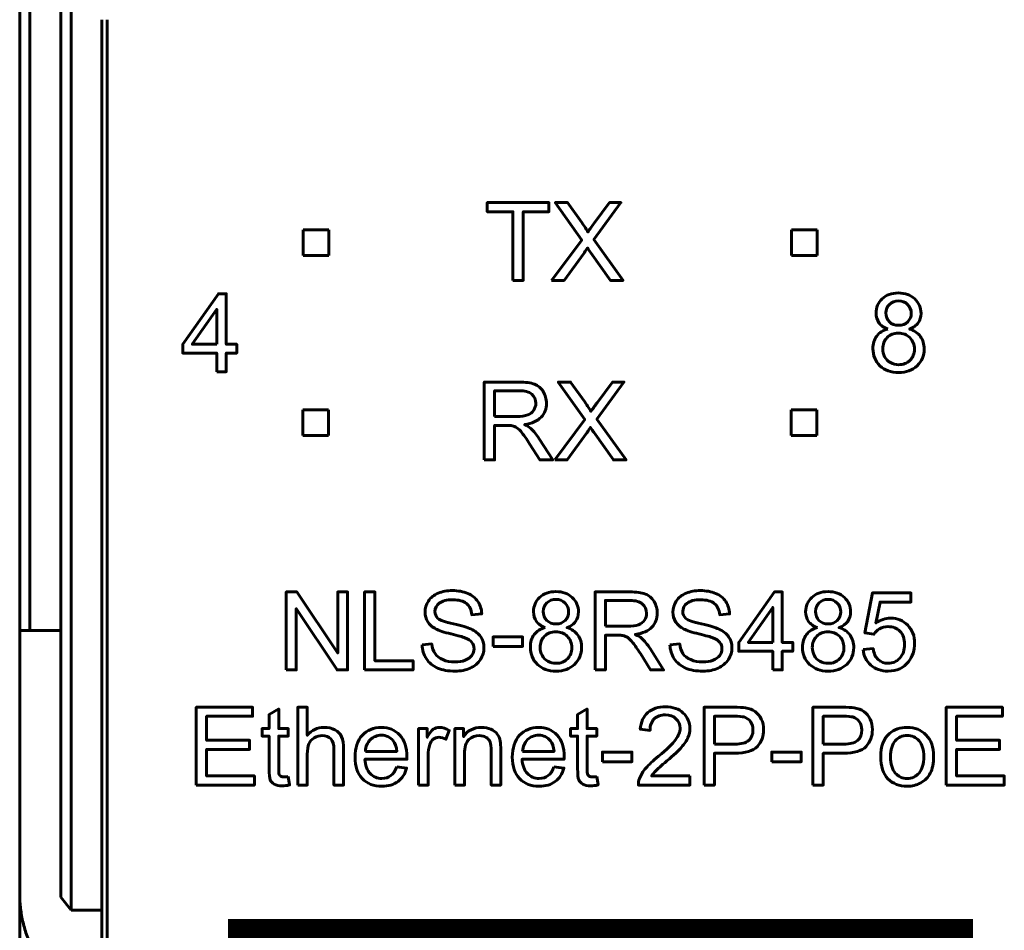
# Model space of a CAD drawing. Header units: millimetres. Extents: x -13 to 39, y -19 to 89.
# Tile 3 of 15: x -6 to 13, y 3 to 20. Entities that reach past the tile are written whole.
import ezdxf

# ---------------------------------------------------------------- set-up
doc = ezdxf.new("R2010")
doc.units = ezdxf.units.MM
doc.linetypes.add('K5LT_BASIC', pattern=[0])

msp = doc.modelspace()

# ---------------------------------------------------------------- linework, layer by layer
at = {"color": 150, "linetype": 'K5LT_BASIC', "lineweight": 60, "true_color": 0x0080ff}
for p, q in [((-6.261, 61.118), (-6.261, 8.557)), ((-6.061, 8.557), (-6.061, 61.118)), ((-5.461, 23.645), (-5.461, 3.373)), ((-5.261, 3.117), (-5.261, 23.338)), ((-4.661, 3.117), (-4.661, 20.438)), ((-4.561, 20.438), (-4.561, -1.962)), ((-0.747, 16.351), (-0.247, 16.351)), ((-0.747, 15.851), (-0.747, 16.351)), ((-0.247, 16.351), (-0.247, 15.851)), ((8.753, 16.351), (9.253, 16.351)), ((8.753, 15.851), (8.753, 16.351)), ((9.253, 16.351), (9.253, 15.851)), ((-0.247, 15.851), (-0.747, 15.851)), ((9.253, 15.851), (8.753, 15.851)), ((-0.751, 12.851), (-0.251, 12.851)), ((-0.751, 12.351), (-0.751, 12.851)), ((-0.251, 12.851), (-0.251, 12.351)), ((8.749, 12.851), (9.249, 12.851)), ((8.749, 12.351), (8.749, 12.851)), ((9.249, 12.851), (9.249, 12.351)), ((-0.251, 12.351), (-0.751, 12.351)), ((9.249, 12.351), (8.749, 12.351)), ((-6.061, 8.557), (-6.261, 8.557)), ((-6.261, 8.557), (-6.261, 3.437)), ((-6.061, 8.557), (-5.461, 8.557)), ((-6.261, -2.918), (-6.261, 3.437)), ((-5.261, 3.117), (-5.461, 3.373)), ((-4.661, 3.117), (-5.261, 3.117)), ((-4.661, 3.117), (-4.661, 1.517))]:
    msp.add_line(p, q, dxfattribs=at)
at = {"color": 150, "linetype": 'K5LT_BASIC', "true_color": 0x0080ff, "const_width": 0.6}
msp.add_lwpolyline([(-1.91, -1.505), (11.989, -1.505), (11.989, 2.643), (-1.91, 2.643)], close=True, dxfattribs=at)
at = {"color": 150, "linetype": 'K5LT_BASIC', "lineweight": 60, "true_color": 0x0080ff}
for points, knots in [([(3.334, 15.365), (3.334, 15.365), (3.334, 16.703), (3.334, 16.703), (2.835, 16.703), (2.835, 16.703), (2.835, 16.881), (2.835, 16.881), (4.035, 16.881), (4.035, 16.881), (4.035, 16.703), (4.035, 16.703), (3.535, 16.703), (3.535, 16.703), (3.535, 15.365), (3.535, 15.365), (3.334, 15.365), (3.334, 15.365)], [0, 0, 0, 0, 0.125, 0.125, 0.25, 0.25, 0.375, 0.375, 0.5, 0.5, 0.625, 0.625, 0.75, 0.75, 0.875, 0.875, 1, 1, 1, 1]), ([(4.088, 15.365), (4.088, 15.365), (4.674, 16.151), (4.674, 16.151), (4.158, 16.881), (4.158, 16.881), (4.397, 16.881), (4.397, 16.881), (4.673, 16.493), (4.673, 16.493), (4.731, 16.412), (4.771, 16.351), (4.794, 16.308), (4.828, 16.361), (4.868, 16.418), (4.914, 16.477), (4.914, 16.477), (5.217, 16.881), (5.217, 16.881), (5.437, 16.881), (5.437, 16.881), (4.91, 16.16), (4.91, 16.16), (5.477, 15.365), (5.477, 15.365), (5.231, 15.365), (5.231, 15.365), (4.848, 15.905), (4.848, 15.905), (4.826, 15.936), (4.806, 15.967), (4.786, 15.997), (4.752, 15.946), (4.728, 15.911), (4.713, 15.891), (4.713, 15.891), (4.329, 15.365), (4.329, 15.365), (4.088, 15.365), (4.088, 15.365)], [0, 0, 0, 0, 0.0625, 0.0625, 0.125, 0.125, 0.1875, 0.1875, 0.25, 0.25, 0.25, 0.3125, 0.3125, 0.3125, 0.375, 0.375, 0.375, 0.4375, 0.4375, 0.5, 0.5, 0.5625, 0.5625, 0.625, 0.625, 0.6875, 0.6875, 0.75, 0.75, 0.75, 0.8125, 0.8125, 0.8125, 0.875, 0.875, 0.875, 0.9375, 0.9375, 1, 1, 1, 1]), ([(-2.429, 13.59), (-2.429, 13.59), (-2.429, 13.952), (-2.429, 13.952), (-3.088, 13.952), (-3.088, 13.952), (-3.088, 14.124), (-3.088, 14.124), (-2.395, 15.106), (-2.395, 15.106), (-2.243, 15.106), (-2.243, 15.106), (-2.243, 14.124), (-2.243, 14.124), (-2.038, 14.124), (-2.038, 14.124), (-2.038, 13.952), (-2.038, 13.952), (-2.243, 13.952), (-2.243, 13.952), (-2.243, 13.59), (-2.243, 13.59), (-2.429, 13.59), (-2.429, 13.59)], [0, 0, 0, 0, 0.090909, 0.090909, 0.181818, 0.181818, 0.272727, 0.272727, 0.363636, 0.363636, 0.454545, 0.454545, 0.545455, 0.545455, 0.636364, 0.636364, 0.727273, 0.727273, 0.818182, 0.818182, 0.909091, 0.909091, 1, 1, 1, 1]), ([(10.628, 14.421), (10.551, 14.45), (10.494, 14.49), (10.456, 14.542), (10.419, 14.595), (10.401, 14.658), (10.401, 14.731), (10.401, 14.841), (10.44, 14.934), (10.519, 15.009), (10.598, 15.084), (10.704, 15.122), (10.835, 15.122), (10.967, 15.122), (11.074, 15.083), (11.154, 15.006), (11.234, 14.929), (11.275, 14.836), (11.275, 14.725), (11.275, 14.655), (11.256, 14.594), (11.22, 14.542), (11.183, 14.49), (11.127, 14.45), (11.052, 14.421), (11.145, 14.391), (11.215, 14.342), (11.263, 14.275), (11.312, 14.207), (11.336, 14.127), (11.336, 14.033), (11.336, 13.903), (11.29, 13.795), (11.199, 13.707), (11.107, 13.618), (10.987, 13.574), (10.838, 13.574), (10.688, 13.574), (10.568, 13.618), (10.476, 13.707), (10.385, 13.795), (10.339, 13.906), (10.339, 14.038), (10.339, 14.137), (10.364, 14.219), (10.414, 14.285), (10.464, 14.352), (10.536, 14.397), (10.628, 14.421)], [0, 0, 0, 0, 0.0625, 0.0625, 0.0625, 0.125, 0.125, 0.125, 0.1875, 0.1875, 0.1875, 0.25, 0.25, 0.25, 0.3125, 0.3125, 0.3125, 0.375, 0.375, 0.375, 0.4375, 0.4375, 0.4375, 0.5, 0.5, 0.5, 0.5625, 0.5625, 0.5625, 0.625, 0.625, 0.625, 0.6875, 0.6875, 0.6875, 0.75, 0.75, 0.75, 0.8125, 0.8125, 0.8125, 0.875, 0.875, 0.875, 0.9375, 0.9375, 0.9375, 1, 1, 1, 1]), ([(10.591, 14.737), (10.591, 14.665), (10.614, 14.607), (10.659, 14.561), (10.705, 14.516), (10.765, 14.493), (10.84, 14.493), (10.912, 14.493), (10.971, 14.515), (11.016, 14.561), (11.062, 14.606), (11.084, 14.661), (11.084, 14.727), (11.084, 14.795), (11.061, 14.853), (11.014, 14.899), (10.967, 14.946), (10.909, 14.969), (10.838, 14.969), (10.766, 14.969), (10.707, 14.946), (10.661, 14.901), (10.614, 14.855), (10.591, 14.801), (10.591, 14.737)], [0, 0, 0, 0, 0.125, 0.125, 0.125, 0.25, 0.25, 0.25, 0.375, 0.375, 0.375, 0.5, 0.5, 0.5, 0.625, 0.625, 0.625, 0.75, 0.75, 0.75, 0.875, 0.875, 0.875, 1, 1, 1, 1]), ([(-2.429, 14.124), (-2.429, 14.124), (-2.429, 14.805), (-2.429, 14.805), (-2.904, 14.124), (-2.904, 14.124), (-2.429, 14.124), (-2.429, 14.124)], [0, 0, 0, 0, 0.333333, 0.333333, 0.666667, 0.666667, 1, 1, 1, 1]), ([(10.53, 14.037), (10.53, 13.983), (10.542, 13.932), (10.567, 13.883), (10.591, 13.833), (10.629, 13.795), (10.679, 13.768), (10.729, 13.74), (10.782, 13.727), (10.839, 13.727), (10.929, 13.727), (11.002, 13.755), (11.06, 13.812), (11.117, 13.87), (11.146, 13.942), (11.146, 14.03), (11.146, 14.12), (11.116, 14.194), (11.057, 14.253), (10.998, 14.311), (10.923, 14.34), (10.833, 14.34), (10.745, 14.34), (10.673, 14.312), (10.615, 14.254), (10.558, 14.196), (10.53, 14.124), (10.53, 14.037)], [0, 0, 0, 0, 0.111111, 0.111111, 0.111111, 0.222222, 0.222222, 0.222222, 0.333333, 0.333333, 0.333333, 0.444444, 0.444444, 0.444444, 0.555556, 0.555556, 0.555556, 0.666667, 0.666667, 0.666667, 0.777778, 0.777778, 0.777778, 0.888889, 0.888889, 0.888889, 1, 1, 1, 1]), ([(2.776, 11.874), (2.776, 11.874), (2.776, 13.389), (2.776, 13.389), (3.448, 13.389), (3.448, 13.389), (3.583, 13.389), (3.686, 13.376), (3.756, 13.348), (3.826, 13.321), (3.882, 13.273), (3.966, 13.136), (3.987, 13.06), (3.987, 12.976), (3.987, 12.869), (3.952, 12.778), (3.883, 12.704), (3.813, 12.631), (3.706, 12.584), (3.561, 12.564), (3.614, 12.538), (3.654, 12.513), (3.682, 12.488), (3.74, 12.435), (3.796, 12.367), (3.847, 12.287), (3.847, 12.287), (4.11, 11.874), (4.11, 11.874), (3.859, 11.874), (3.859, 11.874), (3.659, 12.189), (3.659, 12.189), (3.6, 12.281), (3.552, 12.35), (3.514, 12.398), (3.476, 12.447), (3.442, 12.48), (3.412, 12.5), (3.383, 12.519), (3.352, 12.532), (3.321, 12.54), (3.298, 12.544), (3.261, 12.547), (3.21, 12.547), (3.21, 12.547), (2.977, 12.547), (2.977, 12.547), (2.977, 11.874), (2.977, 11.874), (2.776, 11.874), (2.776, 11.874)], [0, 0, 0, 0, 0.052632, 0.052632, 0.105263, 0.105263, 0.105263, 0.157895, 0.157895, 0.157895, 0.210526, 0.210526, 0.263158, 0.263158, 0.263158, 0.315789, 0.315789, 0.315789, 0.368421, 0.368421, 0.368421, 0.421053, 0.421053, 0.421053, 0.473684, 0.473684, 0.473684, 0.526316, 0.526316, 0.578947, 0.578947, 0.631579, 0.631579, 0.631579, 0.684211, 0.684211, 0.684211, 0.736842, 0.736842, 0.736842, 0.789474, 0.789474, 0.789474, 0.842105, 0.842105, 0.842105, 0.894737, 0.894737, 0.947368, 0.947368, 1, 1, 1, 1]), ([(2.977, 12.721), (2.977, 12.721), (3.408, 12.721), (3.408, 12.721), (3.5, 12.721), (3.571, 12.73), (3.622, 12.749), (3.674, 12.768), (3.713, 12.798), (3.739, 12.84), (3.766, 12.882), (3.78, 12.927), (3.78, 12.976), (3.78, 13.048), (3.754, 13.107), (3.702, 13.153), (3.65, 13.199), (3.568, 13.222), (3.457, 13.222), (3.457, 13.222), (2.977, 13.222), (2.977, 13.222), (2.977, 12.721), (2.977, 12.721)], [0, 0, 0, 0, 0.125, 0.125, 0.125, 0.25, 0.25, 0.25, 0.375, 0.375, 0.375, 0.5, 0.5, 0.5, 0.625, 0.625, 0.625, 0.75, 0.75, 0.75, 0.875, 0.875, 1, 1, 1, 1]), ([(4.147, 11.874), (4.147, 11.874), (4.733, 12.66), (4.733, 12.66), (4.217, 13.389), (4.217, 13.389), (4.456, 13.389), (4.456, 13.389), (4.732, 13.002), (4.732, 13.002), (4.789, 12.921), (4.829, 12.86), (4.852, 12.817), (4.886, 12.87), (4.927, 12.927), (4.973, 12.986), (4.973, 12.986), (5.275, 13.389), (5.275, 13.389), (5.495, 13.389), (5.495, 13.389), (4.969, 12.669), (4.969, 12.669), (5.535, 11.874), (5.535, 11.874), (5.289, 11.874), (5.289, 11.874), (4.907, 12.414), (4.907, 12.414), (4.885, 12.445), (4.864, 12.476), (4.844, 12.506), (4.811, 12.455), (4.787, 12.42), (4.772, 12.399), (4.772, 12.399), (4.388, 11.874), (4.388, 11.874), (4.147, 11.874), (4.147, 11.874)], [0, 0, 0, 0, 0.0625, 0.0625, 0.125, 0.125, 0.1875, 0.1875, 0.25, 0.25, 0.25, 0.3125, 0.3125, 0.3125, 0.375, 0.375, 0.375, 0.4375, 0.4375, 0.5, 0.5, 0.5625, 0.5625, 0.625, 0.625, 0.6875, 0.6875, 0.75, 0.75, 0.75, 0.8125, 0.8125, 0.8125, 0.875, 0.875, 0.875, 0.9375, 0.9375, 1, 1, 1, 1]), ([(-1.074, 7.792), (-1.074, 7.792), (-1.074, 9.308), (-1.074, 9.308), (-0.868, 9.308), (-0.868, 9.308), (-0.073, 8.118), (-0.073, 8.118), (-0.073, 9.308), (-0.073, 9.308), (0.119, 9.308), (0.119, 9.308), (0.119, 7.792), (0.119, 7.792), (-0.087, 7.792), (-0.087, 7.792), (-0.882, 8.982), (-0.882, 8.982), (-0.882, 7.792), (-0.882, 7.792), (-1.074, 7.792), (-1.074, 7.792)], [0, 0, 0, 0, 0.1, 0.1, 0.2, 0.2, 0.3, 0.3, 0.4, 0.4, 0.5, 0.5, 0.6, 0.6, 0.7, 0.7, 0.8, 0.8, 0.9, 0.9, 1, 1, 1, 1]), ([(0.448, 7.792), (0.448, 7.792), (0.448, 9.308), (0.448, 9.308), (0.649, 9.308), (0.649, 9.308), (0.649, 7.97), (0.649, 7.97), (1.394, 7.97), (1.394, 7.97), (1.394, 7.792), (1.394, 7.792), (0.448, 7.792), (0.448, 7.792)], [0, 0, 0, 0, 0.166667, 0.166667, 0.333333, 0.333333, 0.5, 0.5, 0.666667, 0.666667, 0.833333, 0.833333, 1, 1, 1, 1]), ([(1.568, 8.279), (1.568, 8.279), (1.756, 8.296), (1.756, 8.296), (1.765, 8.22), (1.786, 8.157), (1.819, 8.108), (1.852, 8.06), (1.902, 8.02), (1.971, 7.99), (2.04, 7.96), (2.118, 7.945), (2.204, 7.945), (2.28, 7.945), (2.348, 7.956), (2.406, 7.979), (2.465, 8.002), (2.508, 8.033), (2.537, 8.073), (2.565, 8.113), (2.58, 8.156), (2.58, 8.203), (2.58, 8.25), (2.566, 8.291), (2.538, 8.327), (2.511, 8.362), (2.465, 8.392), (2.402, 8.416), (2.361, 8.432), (2.271, 8.457), (2.132, 8.49), (1.993, 8.524), (1.895, 8.555), (1.84, 8.585), (1.767, 8.623), (1.714, 8.67), (1.678, 8.726), (1.643, 8.782), (1.625, 8.845), (1.625, 8.915), (1.625, 8.992), (1.647, 9.063), (1.69, 9.13), (1.734, 9.196), (1.797, 9.247), (1.88, 9.281), (1.964, 9.316), (2.057, 9.333), (2.158, 9.333), (2.271, 9.333), (2.37, 9.315), (2.456, 9.279), (2.541, 9.243), (2.607, 9.19), (2.653, 9.119), (2.7, 9.049), (2.724, 8.969), (2.728, 8.88), (2.728, 8.88), (2.535, 8.865), (2.535, 8.865), (2.525, 8.961), (2.49, 9.033), (2.43, 9.082), (2.371, 9.131), (2.283, 9.155), (2.166, 9.155), (2.045, 9.155), (1.956, 9.133), (1.901, 9.089), (1.846, 9.044), (1.818, 8.991), (1.818, 8.928), (1.818, 8.874), (1.837, 8.829), (1.877, 8.793), (1.915, 8.759), (2.016, 8.722), (2.179, 8.685), (2.342, 8.648), (2.454, 8.616), (2.514, 8.589), (2.602, 8.548), (2.668, 8.497), (2.71, 8.435), (2.752, 8.373), (2.772, 8.301), (2.772, 8.22), (2.772, 8.139), (2.749, 8.064), (2.703, 7.992), (2.657, 7.921), (2.591, 7.866), (2.418, 7.787), (2.321, 7.767), (2.213, 7.767), (2.076, 7.767), (1.961, 7.787), (1.869, 7.827), (1.776, 7.867), (1.704, 7.927), (1.651, 8.007), (1.598, 8.087), (1.571, 8.178), (1.568, 8.279)], [0, 0, 0, 0, 0.028571, 0.028571, 0.028571, 0.057143, 0.057143, 0.057143, 0.085714, 0.085714, 0.085714, 0.114286, 0.114286, 0.114286, 0.142857, 0.142857, 0.142857, 0.171429, 0.171429, 0.171429, 0.2, 0.2, 0.2, 0.228571, 0.228571, 0.228571, 0.257143, 0.257143, 0.257143, 0.285714, 0.285714, 0.285714, 0.314286, 0.314286, 0.314286, 0.342857, 0.342857, 0.342857, 0.371429, 0.371429, 0.371429, 0.4, 0.4, 0.4, 0.428571, 0.428571, 0.428571, 0.457143, 0.457143, 0.457143, 0.485714, 0.485714, 0.485714, 0.514286, 0.514286, 0.514286, 0.542857, 0.542857, 0.542857, 0.571429, 0.571429, 0.571429, 0.6, 0.6, 0.6, 0.628571, 0.628571, 0.628571, 0.657143, 0.657143, 0.657143, 0.685714, 0.685714, 0.685714, 0.714286, 0.714286, 0.714286, 0.742857, 0.742857, 0.742857, 0.771429, 0.771429, 0.771429, 0.8, 0.8, 0.8, 0.828571, 0.828571, 0.828571, 0.857143, 0.857143, 0.857143, 0.885714, 0.885714, 0.914286, 0.914286, 0.914286, 0.942857, 0.942857, 0.942857, 0.971429, 0.971429, 0.971429, 1, 1, 1, 1]), ([(3.963, 8.614), (3.886, 8.642), (3.829, 8.683), (3.791, 8.735), (3.754, 8.787), (3.735, 8.85), (3.735, 8.923), (3.735, 9.034), (3.775, 9.126), (3.854, 9.201), (3.933, 9.276), (4.038, 9.314), (4.17, 9.314), (4.302, 9.314), (4.409, 9.276), (4.489, 9.199), (4.569, 9.122), (4.61, 9.028), (4.61, 8.918), (4.61, 8.848), (4.591, 8.786), (4.555, 8.735), (4.518, 8.682), (4.462, 8.642), (4.387, 8.614), (4.48, 8.584), (4.55, 8.535), (4.598, 8.467), (4.647, 8.4), (4.671, 8.319), (4.671, 8.225), (4.671, 8.096), (4.625, 7.987), (4.534, 7.899), (4.442, 7.811), (4.322, 7.767), (4.173, 7.767), (4.023, 7.767), (3.903, 7.811), (3.811, 7.899), (3.72, 7.988), (3.674, 8.098), (3.674, 8.231), (3.674, 8.329), (3.699, 8.412), (3.749, 8.478), (3.799, 8.545), (3.871, 8.59), (3.963, 8.614)], [0, 0, 0, 0, 0.0625, 0.0625, 0.0625, 0.125, 0.125, 0.125, 0.1875, 0.1875, 0.1875, 0.25, 0.25, 0.25, 0.3125, 0.3125, 0.3125, 0.375, 0.375, 0.375, 0.4375, 0.4375, 0.4375, 0.5, 0.5, 0.5, 0.5625, 0.5625, 0.5625, 0.625, 0.625, 0.625, 0.6875, 0.6875, 0.6875, 0.75, 0.75, 0.75, 0.8125, 0.8125, 0.8125, 0.875, 0.875, 0.875, 0.9375, 0.9375, 0.9375, 1, 1, 1, 1]), ([(4.932, 7.792), (4.932, 7.792), (4.932, 9.308), (4.932, 9.308), (5.603, 9.308), (5.603, 9.308), (5.738, 9.308), (5.841, 9.294), (5.911, 9.267), (5.982, 9.24), (6.038, 9.192), (6.122, 9.054), (6.142, 8.978), (6.142, 8.895), (6.142, 8.787), (6.107, 8.696), (6.038, 8.623), (5.968, 8.549), (5.861, 8.502), (5.716, 8.482), (5.769, 8.457), (5.809, 8.431), (5.837, 8.407), (5.895, 8.353), (5.951, 8.286), (6.003, 8.205), (6.003, 8.205), (6.265, 7.792), (6.265, 7.792), (6.014, 7.792), (6.014, 7.792), (5.814, 8.108), (5.814, 8.108), (5.756, 8.199), (5.707, 8.269), (5.67, 8.317), (5.632, 8.365), (5.598, 8.399), (5.568, 8.418), (5.538, 8.437), (5.507, 8.451), (5.476, 8.458), (5.454, 8.463), (5.417, 8.465), (5.365, 8.465), (5.365, 8.465), (5.133, 8.465), (5.133, 8.465), (5.133, 7.792), (5.133, 7.792), (4.932, 7.792), (4.932, 7.792)], [0, 0, 0, 0, 0.052632, 0.052632, 0.105263, 0.105263, 0.105263, 0.157895, 0.157895, 0.157895, 0.210526, 0.210526, 0.263158, 0.263158, 0.263158, 0.315789, 0.315789, 0.315789, 0.368421, 0.368421, 0.368421, 0.421053, 0.421053, 0.421053, 0.473684, 0.473684, 0.473684, 0.526316, 0.526316, 0.578947, 0.578947, 0.631579, 0.631579, 0.631579, 0.684211, 0.684211, 0.684211, 0.736842, 0.736842, 0.736842, 0.789474, 0.789474, 0.789474, 0.842105, 0.842105, 0.842105, 0.894737, 0.894737, 0.947368, 0.947368, 1, 1, 1, 1]), ([(6.39, 8.279), (6.39, 8.279), (6.579, 8.296), (6.579, 8.296), (6.588, 8.22), (6.608, 8.157), (6.641, 8.108), (6.674, 8.06), (6.725, 8.02), (6.794, 7.99), (6.862, 7.96), (6.94, 7.945), (7.026, 7.945), (7.103, 7.945), (7.17, 7.956), (7.229, 7.979), (7.287, 8.002), (7.331, 8.033), (7.359, 8.073), (7.388, 8.113), (7.402, 8.156), (7.402, 8.203), (7.402, 8.25), (7.388, 8.291), (7.361, 8.327), (7.333, 8.362), (7.288, 8.392), (7.224, 8.416), (7.184, 8.432), (7.094, 8.457), (6.955, 8.49), (6.815, 8.524), (6.718, 8.555), (6.662, 8.585), (6.59, 8.623), (6.536, 8.67), (6.501, 8.726), (6.465, 8.782), (6.448, 8.845), (6.448, 8.915), (6.448, 8.992), (6.469, 9.063), (6.513, 9.13), (6.556, 9.196), (6.619, 9.247), (6.703, 9.281), (6.786, 9.316), (6.879, 9.333), (6.981, 9.333), (7.093, 9.333), (7.192, 9.315), (7.278, 9.279), (7.364, 9.243), (7.43, 9.19), (7.476, 9.119), (7.522, 9.049), (7.547, 8.969), (7.55, 8.88), (7.55, 8.88), (7.358, 8.865), (7.358, 8.865), (7.348, 8.961), (7.313, 9.033), (7.253, 9.082), (7.193, 9.131), (7.105, 9.155), (6.989, 9.155), (6.867, 9.155), (6.779, 9.133), (6.723, 9.089), (6.668, 9.044), (6.64, 8.991), (6.64, 8.928), (6.64, 8.874), (6.66, 8.829), (6.699, 8.793), (6.738, 8.759), (6.838, 8.722), (7.001, 8.685), (7.164, 8.648), (7.276, 8.616), (7.337, 8.589), (7.425, 8.548), (7.49, 8.497), (7.532, 8.435), (7.574, 8.373), (7.595, 8.301), (7.595, 8.22), (7.595, 8.139), (7.572, 8.064), (7.526, 7.992), (7.479, 7.921), (7.413, 7.866), (7.241, 7.787), (7.144, 7.767), (7.035, 7.767), (6.898, 7.767), (6.784, 7.787), (6.691, 7.827), (6.599, 7.867), (6.526, 7.927), (6.474, 8.007), (6.421, 8.087), (6.393, 8.178), (6.39, 8.279)], [0, 0, 0, 0, 0.028571, 0.028571, 0.028571, 0.057143, 0.057143, 0.057143, 0.085714, 0.085714, 0.085714, 0.114286, 0.114286, 0.114286, 0.142857, 0.142857, 0.142857, 0.171429, 0.171429, 0.171429, 0.2, 0.2, 0.2, 0.228571, 0.228571, 0.228571, 0.257143, 0.257143, 0.257143, 0.285714, 0.285714, 0.285714, 0.314286, 0.314286, 0.314286, 0.342857, 0.342857, 0.342857, 0.371429, 0.371429, 0.371429, 0.4, 0.4, 0.4, 0.428571, 0.428571, 0.428571, 0.457143, 0.457143, 0.457143, 0.485714, 0.485714, 0.485714, 0.514286, 0.514286, 0.514286, 0.542857, 0.542857, 0.542857, 0.571429, 0.571429, 0.571429, 0.6, 0.6, 0.6, 0.628571, 0.628571, 0.628571, 0.657143, 0.657143, 0.657143, 0.685714, 0.685714, 0.685714, 0.714286, 0.714286, 0.714286, 0.742857, 0.742857, 0.742857, 0.771429, 0.771429, 0.771429, 0.8, 0.8, 0.8, 0.828571, 0.828571, 0.828571, 0.857143, 0.857143, 0.857143, 0.885714, 0.885714, 0.914286, 0.914286, 0.914286, 0.942857, 0.942857, 0.942857, 0.971429, 0.971429, 0.971429, 1, 1, 1, 1]), ([(8.389, 7.792), (8.389, 7.792), (8.389, 8.154), (8.389, 8.154), (7.73, 8.154), (7.73, 8.154), (7.73, 8.326), (7.73, 8.326), (8.422, 9.308), (8.422, 9.308), (8.575, 9.308), (8.575, 9.308), (8.575, 8.326), (8.575, 8.326), (8.78, 8.326), (8.78, 8.326), (8.78, 8.154), (8.78, 8.154), (8.575, 8.154), (8.575, 8.154), (8.575, 7.792), (8.575, 7.792), (8.389, 7.792), (8.389, 7.792)], [0, 0, 0, 0, 0.090909, 0.090909, 0.181818, 0.181818, 0.272727, 0.272727, 0.363636, 0.363636, 0.454545, 0.454545, 0.545455, 0.545455, 0.636364, 0.636364, 0.727273, 0.727273, 0.818182, 0.818182, 0.909091, 0.909091, 1, 1, 1, 1]), ([(9.258, 8.614), (9.181, 8.642), (9.123, 8.683), (9.086, 8.735), (9.049, 8.787), (9.03, 8.85), (9.03, 8.923), (9.03, 9.034), (9.07, 9.126), (9.149, 9.201), (9.228, 9.276), (9.333, 9.314), (9.465, 9.314), (9.597, 9.314), (9.703, 9.276), (9.784, 9.199), (9.864, 9.122), (9.904, 9.028), (9.904, 8.918), (9.904, 8.848), (9.886, 8.786), (9.849, 8.735), (9.813, 8.682), (9.757, 8.642), (9.682, 8.614), (9.775, 8.584), (9.845, 8.535), (9.893, 8.467), (9.941, 8.4), (9.966, 8.319), (9.966, 8.225), (9.966, 8.096), (9.92, 7.987), (9.829, 7.899), (9.737, 7.811), (9.617, 7.767), (9.467, 7.767), (9.318, 7.767), (9.198, 7.811), (9.106, 7.899), (9.015, 7.988), (8.969, 8.098), (8.969, 8.231), (8.969, 8.329), (8.994, 8.412), (9.044, 8.478), (9.094, 8.545), (9.165, 8.59), (9.258, 8.614)], [0, 0, 0, 0, 0.0625, 0.0625, 0.0625, 0.125, 0.125, 0.125, 0.1875, 0.1875, 0.1875, 0.25, 0.25, 0.25, 0.3125, 0.3125, 0.3125, 0.375, 0.375, 0.375, 0.4375, 0.4375, 0.4375, 0.5, 0.5, 0.5, 0.5625, 0.5625, 0.5625, 0.625, 0.625, 0.625, 0.6875, 0.6875, 0.6875, 0.75, 0.75, 0.75, 0.8125, 0.8125, 0.8125, 0.875, 0.875, 0.875, 0.9375, 0.9375, 0.9375, 1, 1, 1, 1]), ([(10.148, 8.19), (10.148, 8.19), (10.343, 8.205), (10.343, 8.205), (10.357, 8.11), (10.391, 8.039), (10.443, 7.991), (10.495, 7.943), (10.559, 7.919), (10.634, 7.919), (10.725, 7.919), (10.801, 7.953), (10.863, 8.021), (10.924, 8.088), (10.955, 8.178), (10.955, 8.289), (10.955, 8.396), (10.925, 8.479), (10.866, 8.541), (10.808, 8.602), (10.73, 8.633), (10.633, 8.633), (10.572, 8.633), (10.518, 8.619), (10.47, 8.591), (10.423, 8.564), (10.385, 8.528), (10.358, 8.484), (10.358, 8.484), (10.182, 8.51), (10.182, 8.51), (10.328, 9.289), (10.328, 9.289), (11.079, 9.289), (11.079, 9.289), (11.079, 9.111), (11.079, 9.111), (10.477, 9.111), (10.477, 9.111), (10.396, 8.702), (10.396, 8.702), (10.486, 8.766), (10.582, 8.798), (10.681, 8.798), (10.813, 8.798), (10.925, 8.752), (11.015, 8.66), (11.106, 8.568), (11.151, 8.451), (11.151, 8.307), (11.151, 8.169), (11.112, 8.051), (11.032, 7.951), (10.935, 7.828), (10.802, 7.767), (10.634, 7.767), (10.497, 7.767), (10.385, 7.806), (10.297, 7.883), (10.21, 7.96), (10.16, 8.062), (10.148, 8.19)], [0, 0, 0, 0, 0.045455, 0.045455, 0.045455, 0.090909, 0.090909, 0.090909, 0.136364, 0.136364, 0.136364, 0.181818, 0.181818, 0.181818, 0.227273, 0.227273, 0.227273, 0.272727, 0.272727, 0.272727, 0.318182, 0.318182, 0.318182, 0.363636, 0.363636, 0.363636, 0.409091, 0.409091, 0.409091, 0.454545, 0.454545, 0.5, 0.5, 0.545455, 0.545455, 0.590909, 0.590909, 0.636364, 0.636364, 0.681818, 0.681818, 0.681818, 0.727273, 0.727273, 0.727273, 0.772727, 0.772727, 0.772727, 0.818182, 0.818182, 0.818182, 0.863636, 0.863636, 0.863636, 0.909091, 0.909091, 0.909091, 0.954545, 0.954545, 0.954545, 1, 1, 1, 1]), ([(3.926, 8.93), (3.926, 8.858), (3.949, 8.799), (3.994, 8.754), (4.04, 8.708), (4.1, 8.685), (4.175, 8.685), (4.247, 8.685), (4.306, 8.708), (4.351, 8.753), (4.397, 8.798), (4.419, 8.854), (4.419, 8.919), (4.419, 8.988), (4.396, 9.045), (4.349, 9.092), (4.302, 9.138), (4.243, 9.162), (4.173, 9.162), (4.101, 9.162), (4.042, 9.139), (3.995, 9.093), (3.949, 9.048), (3.926, 8.993), (3.926, 8.93)], [0, 0, 0, 0, 0.125, 0.125, 0.125, 0.25, 0.25, 0.25, 0.375, 0.375, 0.375, 0.5, 0.5, 0.5, 0.625, 0.625, 0.625, 0.75, 0.75, 0.75, 0.875, 0.875, 0.875, 1, 1, 1, 1]), ([(5.133, 8.639), (5.133, 8.639), (5.563, 8.639), (5.563, 8.639), (5.655, 8.639), (5.726, 8.648), (5.778, 8.668), (5.829, 8.686), (5.868, 8.717), (5.895, 8.759), (5.922, 8.8), (5.935, 8.845), (5.935, 8.894), (5.935, 8.966), (5.909, 9.025), (5.857, 9.071), (5.806, 9.118), (5.724, 9.141), (5.612, 9.141), (5.612, 9.141), (5.133, 9.141), (5.133, 9.141), (5.133, 8.639), (5.133, 8.639)], [0, 0, 0, 0, 0.125, 0.125, 0.125, 0.25, 0.25, 0.25, 0.375, 0.375, 0.375, 0.5, 0.5, 0.5, 0.625, 0.625, 0.625, 0.75, 0.75, 0.75, 0.875, 0.875, 1, 1, 1, 1]), ([(8.389, 8.326), (8.389, 8.326), (8.389, 9.007), (8.389, 9.007), (7.913, 8.326), (7.913, 8.326), (8.389, 8.326), (8.389, 8.326)], [0, 0, 0, 0, 0.333333, 0.333333, 0.666667, 0.666667, 1, 1, 1, 1]), ([(9.221, 8.93), (9.221, 8.858), (9.244, 8.799), (9.289, 8.754), (9.335, 8.708), (9.395, 8.685), (9.469, 8.685), (9.542, 8.685), (9.6, 8.708), (9.646, 8.753), (9.691, 8.798), (9.714, 8.854), (9.714, 8.919), (9.714, 8.988), (9.691, 9.045), (9.644, 9.092), (9.597, 9.138), (9.538, 9.162), (9.467, 9.162), (9.396, 9.162), (9.337, 9.139), (9.29, 9.093), (9.244, 9.048), (9.221, 8.993), (9.221, 8.93)], [0, 0, 0, 0, 0.125, 0.125, 0.125, 0.25, 0.25, 0.25, 0.375, 0.375, 0.375, 0.5, 0.5, 0.5, 0.625, 0.625, 0.625, 0.75, 0.75, 0.75, 0.875, 0.875, 0.875, 1, 1, 1, 1]), ([(2.948, 8.247), (2.948, 8.247), (2.948, 8.434), (2.948, 8.434), (3.524, 8.434), (3.524, 8.434), (3.524, 8.247), (3.524, 8.247), (2.948, 8.247), (2.948, 8.247)], [0, 0, 0, 0, 0.25, 0.25, 0.5, 0.5, 0.75, 0.75, 1, 1, 1, 1]), ([(3.865, 8.229), (3.865, 8.176), (3.877, 8.125), (3.902, 8.075), (3.926, 8.026), (3.964, 7.987), (4.014, 7.96), (4.064, 7.933), (4.117, 7.919), (4.174, 7.919), (4.264, 7.919), (4.337, 7.948), (4.394, 8.005), (4.452, 8.062), (4.48, 8.135), (4.48, 8.223), (4.48, 8.313), (4.451, 8.387), (4.392, 8.445), (4.333, 8.504), (4.258, 8.533), (4.168, 8.533), (4.08, 8.533), (4.007, 8.504), (3.95, 8.446), (3.893, 8.388), (3.865, 8.316), (3.865, 8.229)], [0, 0, 0, 0, 0.111111, 0.111111, 0.111111, 0.222222, 0.222222, 0.222222, 0.333333, 0.333333, 0.333333, 0.444444, 0.444444, 0.444444, 0.555556, 0.555556, 0.555556, 0.666667, 0.666667, 0.666667, 0.777778, 0.777778, 0.777778, 0.888889, 0.888889, 0.888889, 1, 1, 1, 1]), ([(9.159, 8.229), (9.159, 8.176), (9.172, 8.125), (9.196, 8.075), (9.221, 8.026), (9.258, 7.987), (9.309, 7.96), (9.358, 7.933), (9.412, 7.919), (9.469, 7.919), (9.558, 7.919), (9.632, 7.948), (9.689, 8.005), (9.747, 8.062), (9.775, 8.135), (9.775, 8.223), (9.775, 8.313), (9.746, 8.387), (9.687, 8.445), (9.627, 8.504), (9.553, 8.533), (9.463, 8.533), (9.375, 8.533), (9.302, 8.504), (9.245, 8.446), (9.188, 8.388), (9.159, 8.316), (9.159, 8.229)], [0, 0, 0, 0, 0.111111, 0.111111, 0.111111, 0.222222, 0.222222, 0.222222, 0.333333, 0.333333, 0.333333, 0.444444, 0.444444, 0.444444, 0.555556, 0.555556, 0.555556, 0.666667, 0.666667, 0.666667, 0.777778, 0.777778, 0.777778, 0.888889, 0.888889, 0.888889, 1, 1, 1, 1]), ([(-2.825, 5.551), (-2.825, 5.551), (-2.825, 7.066), (-2.825, 7.066), (-1.73, 7.066), (-1.73, 7.066), (-1.73, 6.889), (-1.73, 6.889), (-2.624, 6.889), (-2.624, 6.889), (-2.624, 6.423), (-2.624, 6.423), (-1.788, 6.423), (-1.788, 6.423), (-1.788, 6.245), (-1.788, 6.245), (-2.624, 6.245), (-2.624, 6.245), (-2.624, 5.729), (-2.624, 5.729), (-1.694, 5.729), (-1.694, 5.729), (-1.694, 5.551), (-1.694, 5.551), (-2.825, 5.551), (-2.825, 5.551)], [0, 0, 0, 0, 0.083333, 0.083333, 0.166667, 0.166667, 0.25, 0.25, 0.333333, 0.333333, 0.416667, 0.416667, 0.5, 0.5, 0.583333, 0.583333, 0.666667, 0.666667, 0.75, 0.75, 0.833333, 0.833333, 0.916667, 0.916667, 1, 1, 1, 1]), ([(-1.036, 5.717), (-1.036, 5.717), (-1.011, 5.553), (-1.011, 5.553), (-1.063, 5.542), (-1.11, 5.536), (-1.151, 5.536), (-1.218, 5.536), (-1.27, 5.547), (-1.308, 5.568), (-1.345, 5.59), (-1.371, 5.617), (-1.386, 5.652), (-1.401, 5.687), (-1.409, 5.761), (-1.409, 5.872), (-1.409, 5.872), (-1.409, 6.505), (-1.409, 6.505), (-1.546, 6.505), (-1.546, 6.505), (-1.546, 6.649), (-1.546, 6.649), (-1.409, 6.649), (-1.409, 6.649), (-1.409, 6.921), (-1.409, 6.921), (-1.222, 7.033), (-1.222, 7.033), (-1.222, 6.649), (-1.222, 6.649), (-1.036, 6.649), (-1.036, 6.649), (-1.036, 6.505), (-1.036, 6.505), (-1.222, 6.505), (-1.222, 6.505), (-1.222, 5.862), (-1.222, 5.862), (-1.222, 5.809), (-1.219, 5.774), (-1.213, 5.759), (-1.206, 5.744), (-1.196, 5.732), (-1.181, 5.723), (-1.166, 5.714), (-1.145, 5.71), (-1.117, 5.71), (-1.097, 5.71), (-1.07, 5.712), (-1.036, 5.717)], [0, 0, 0, 0, 0.05, 0.05, 0.05, 0.1, 0.1, 0.1, 0.15, 0.15, 0.15, 0.2, 0.2, 0.2, 0.25, 0.25, 0.25, 0.3, 0.3, 0.35, 0.35, 0.4, 0.4, 0.45, 0.45, 0.5, 0.5, 0.55, 0.55, 0.6, 0.6, 0.65, 0.65, 0.7, 0.7, 0.75, 0.75, 0.8, 0.8, 0.8, 0.85, 0.85, 0.85, 0.9, 0.9, 0.9, 0.95, 0.95, 0.95, 1, 1, 1, 1]), ([(-0.852, 5.551), (-0.852, 5.551), (-0.852, 7.066), (-0.852, 7.066), (-0.666, 7.066), (-0.666, 7.066), (-0.666, 6.521), (-0.666, 6.521), (-0.58, 6.622), (-0.471, 6.673), (-0.339, 6.673), (-0.258, 6.673), (-0.188, 6.657), (-0.128, 6.625), (-0.068, 6.593), (-0.025, 6.548), (0, 6.492), (0.026, 6.436), (0.039, 6.353), (0.039, 6.246), (0.039, 6.246), (0.039, 5.551), (0.039, 5.551), (-0.147, 5.551), (-0.147, 5.551), (-0.147, 6.245), (-0.147, 6.245), (-0.147, 6.338), (-0.168, 6.406), (-0.207, 6.448), (-0.248, 6.491), (-0.304, 6.512), (-0.378, 6.512), (-0.432, 6.512), (-0.484, 6.498), (-0.532, 6.469), (-0.58, 6.44), (-0.615, 6.402), (-0.635, 6.353), (-0.656, 6.304), (-0.666, 6.237), (-0.666, 6.15), (-0.666, 6.15), (-0.666, 5.551), (-0.666, 5.551), (-0.852, 5.551), (-0.852, 5.551)], [0, 0, 0, 0, 0.058824, 0.058824, 0.117647, 0.117647, 0.176471, 0.176471, 0.176471, 0.235294, 0.235294, 0.235294, 0.294118, 0.294118, 0.294118, 0.352941, 0.352941, 0.352941, 0.411765, 0.411765, 0.411765, 0.470588, 0.470588, 0.529412, 0.529412, 0.588235, 0.588235, 0.588235, 0.647059, 0.647059, 0.647059, 0.705882, 0.705882, 0.705882, 0.764706, 0.764706, 0.764706, 0.823529, 0.823529, 0.823529, 0.882353, 0.882353, 0.882353, 0.941176, 0.941176, 1, 1, 1, 1]), ([(4.966, 5.717), (4.966, 5.717), (4.991, 5.553), (4.991, 5.553), (4.939, 5.542), (4.892, 5.536), (4.851, 5.536), (4.784, 5.536), (4.731, 5.547), (4.694, 5.568), (4.657, 5.59), (4.631, 5.617), (4.616, 5.652), (4.601, 5.687), (4.593, 5.761), (4.593, 5.872), (4.593, 5.872), (4.593, 6.505), (4.593, 6.505), (4.456, 6.505), (4.456, 6.505), (4.456, 6.649), (4.456, 6.649), (4.593, 6.649), (4.593, 6.649), (4.593, 6.921), (4.593, 6.921), (4.779, 7.033), (4.779, 7.033), (4.779, 6.649), (4.779, 6.649), (4.966, 6.649), (4.966, 6.649), (4.966, 6.505), (4.966, 6.505), (4.779, 6.505), (4.779, 6.505), (4.779, 5.862), (4.779, 5.862), (4.779, 5.809), (4.783, 5.774), (4.789, 5.759), (4.796, 5.744), (4.806, 5.732), (4.821, 5.723), (4.836, 5.714), (4.857, 5.71), (4.885, 5.71), (4.905, 5.71), (4.932, 5.712), (4.966, 5.717)], [0, 0, 0, 0, 0.05, 0.05, 0.05, 0.1, 0.1, 0.1, 0.15, 0.15, 0.15, 0.2, 0.2, 0.2, 0.25, 0.25, 0.25, 0.3, 0.3, 0.35, 0.35, 0.4, 0.4, 0.45, 0.45, 0.5, 0.5, 0.55, 0.55, 0.6, 0.6, 0.65, 0.65, 0.7, 0.7, 0.75, 0.75, 0.8, 0.8, 0.8, 0.85, 0.85, 0.85, 0.9, 0.9, 0.9, 0.95, 0.95, 0.95, 1, 1, 1, 1]), ([(6.779, 5.729), (6.779, 5.729), (6.779, 5.551), (6.779, 5.551), (5.776, 5.551), (5.776, 5.551), (5.775, 5.596), (5.782, 5.639), (5.798, 5.68), (5.824, 5.748), (5.865, 5.816), (5.979, 5.948), (6.06, 6.024), (6.165, 6.11), (6.329, 6.245), (6.441, 6.352), (6.499, 6.431), (6.557, 6.51), (6.587, 6.585), (6.587, 6.656), (6.587, 6.729), (6.56, 6.791), (6.507, 6.842), (6.454, 6.893), (6.385, 6.918), (6.3, 6.918), (6.21, 6.918), (6.138, 6.891), (6.084, 6.838), (6.03, 6.784), (6.003, 6.71), (6.003, 6.615), (6.003, 6.615), (5.812, 6.635), (5.812, 6.635), (5.825, 6.777), (5.874, 6.886), (5.96, 6.96), (6.046, 7.035), (6.16, 7.073), (6.305, 7.073), (6.45, 7.073), (6.565, 7.032), (6.65, 6.952), (6.735, 6.871), (6.777, 6.771), (6.777, 6.651), (6.777, 6.591), (6.765, 6.531), (6.74, 6.473), (6.715, 6.414), (6.674, 6.352), (6.616, 6.287), (6.559, 6.222), (6.463, 6.133), (6.33, 6.02), (6.218, 5.926), (6.146, 5.863), (6.114, 5.829), (6.082, 5.796), (6.056, 5.762), (6.035, 5.729), (6.035, 5.729), (6.779, 5.729), (6.779, 5.729)], [0, 0, 0, 0, 0.045455, 0.045455, 0.090909, 0.090909, 0.090909, 0.136364, 0.136364, 0.136364, 0.181818, 0.181818, 0.227273, 0.227273, 0.227273, 0.272727, 0.272727, 0.272727, 0.318182, 0.318182, 0.318182, 0.363636, 0.363636, 0.363636, 0.409091, 0.409091, 0.409091, 0.454545, 0.454545, 0.454545, 0.5, 0.5, 0.5, 0.545455, 0.545455, 0.545455, 0.590909, 0.590909, 0.590909, 0.636364, 0.636364, 0.636364, 0.681818, 0.681818, 0.681818, 0.727273, 0.727273, 0.727273, 0.772727, 0.772727, 0.772727, 0.818182, 0.818182, 0.818182, 0.863636, 0.863636, 0.863636, 0.909091, 0.909091, 0.909091, 0.954545, 0.954545, 0.954545, 1, 1, 1, 1]), ([(7.055, 5.551), (7.055, 5.551), (7.055, 7.066), (7.055, 7.066), (7.627, 7.066), (7.627, 7.066), (7.728, 7.066), (7.805, 7.061), (7.858, 7.052), (7.932, 7.039), (7.995, 7.016), (8.045, 6.981), (8.096, 6.946), (8.136, 6.898), (8.167, 6.835), (8.198, 6.773), (8.213, 6.704), (8.213, 6.629), (8.213, 6.5), (8.172, 6.391), (8.09, 6.303), (8.008, 6.213), (7.859, 6.169), (7.645, 6.169), (7.645, 6.169), (7.256, 6.169), (7.256, 6.169), (7.256, 5.551), (7.256, 5.551), (7.055, 5.551), (7.055, 5.551)], [0, 0, 0, 0, 0.090909, 0.090909, 0.181818, 0.181818, 0.181818, 0.272727, 0.272727, 0.272727, 0.363636, 0.363636, 0.363636, 0.454545, 0.454545, 0.454545, 0.545455, 0.545455, 0.545455, 0.636364, 0.636364, 0.636364, 0.727273, 0.727273, 0.727273, 0.818182, 0.818182, 0.909091, 0.909091, 1, 1, 1, 1]), ([(9.172, 5.551), (9.172, 5.551), (9.172, 7.066), (9.172, 7.066), (9.744, 7.066), (9.744, 7.066), (9.844, 7.066), (9.921, 7.061), (9.974, 7.052), (10.049, 7.039), (10.111, 7.016), (10.162, 6.981), (10.212, 6.946), (10.253, 6.898), (10.284, 6.835), (10.314, 6.773), (10.329, 6.704), (10.329, 6.629), (10.329, 6.5), (10.288, 6.391), (10.206, 6.303), (10.124, 6.213), (9.976, 6.169), (9.761, 6.169), (9.761, 6.169), (9.373, 6.169), (9.373, 6.169), (9.373, 5.551), (9.373, 5.551), (9.172, 5.551), (9.172, 5.551)], [0, 0, 0, 0, 0.090909, 0.090909, 0.181818, 0.181818, 0.181818, 0.272727, 0.272727, 0.272727, 0.363636, 0.363636, 0.363636, 0.454545, 0.454545, 0.454545, 0.545455, 0.545455, 0.545455, 0.636364, 0.636364, 0.636364, 0.727273, 0.727273, 0.727273, 0.818182, 0.818182, 0.909091, 0.909091, 1, 1, 1, 1]), ([(11.765, 5.551), (11.765, 5.551), (11.765, 7.066), (11.765, 7.066), (12.859, 7.066), (12.859, 7.066), (12.859, 6.889), (12.859, 6.889), (11.966, 6.889), (11.966, 6.889), (11.966, 6.423), (11.966, 6.423), (12.802, 6.423), (12.802, 6.423), (12.802, 6.245), (12.802, 6.245), (11.966, 6.245), (11.966, 6.245), (11.966, 5.729), (11.966, 5.729), (12.895, 5.729), (12.895, 5.729), (12.895, 5.551), (12.895, 5.551), (11.765, 5.551), (11.765, 5.551)], [0, 0, 0, 0, 0.083333, 0.083333, 0.166667, 0.166667, 0.25, 0.25, 0.333333, 0.333333, 0.416667, 0.416667, 0.5, 0.5, 0.583333, 0.583333, 0.666667, 0.666667, 0.75, 0.75, 0.833333, 0.833333, 0.916667, 0.916667, 1, 1, 1, 1]), ([(7.256, 6.347), (7.256, 6.347), (7.648, 6.347), (7.648, 6.347), (7.777, 6.347), (7.869, 6.371), (7.924, 6.419), (7.978, 6.467), (8.005, 6.535), (8.005, 6.623), (8.005, 6.686), (7.989, 6.74), (7.957, 6.785), (7.925, 6.831), (7.883, 6.861), (7.831, 6.875), (7.797, 6.884), (7.734, 6.889), (7.644, 6.889), (7.644, 6.889), (7.256, 6.889), (7.256, 6.889), (7.256, 6.347), (7.256, 6.347)], [0, 0, 0, 0, 0.125, 0.125, 0.125, 0.25, 0.25, 0.25, 0.375, 0.375, 0.375, 0.5, 0.5, 0.5, 0.625, 0.625, 0.625, 0.75, 0.75, 0.75, 0.875, 0.875, 1, 1, 1, 1]), ([(9.373, 6.347), (9.373, 6.347), (9.764, 6.347), (9.764, 6.347), (9.894, 6.347), (9.986, 6.371), (10.04, 6.419), (10.095, 6.467), (10.122, 6.535), (10.122, 6.623), (10.122, 6.686), (10.106, 6.74), (10.074, 6.785), (10.042, 6.831), (10, 6.861), (9.947, 6.875), (9.913, 6.884), (9.851, 6.889), (9.76, 6.889), (9.76, 6.889), (9.373, 6.889), (9.373, 6.889), (9.373, 6.347), (9.373, 6.347)], [0, 0, 0, 0, 0.125, 0.125, 0.125, 0.25, 0.25, 0.25, 0.375, 0.375, 0.375, 0.5, 0.5, 0.5, 0.625, 0.625, 0.625, 0.75, 0.75, 0.75, 0.875, 0.875, 1, 1, 1, 1]), ([(1.074, 5.906), (1.074, 5.906), (1.267, 5.881), (1.267, 5.881), (1.237, 5.769), (1.181, 5.682), (1.099, 5.62), (1.017, 5.559), (0.913, 5.527), (0.785, 5.527), (0.625, 5.527), (0.498, 5.577), (0.404, 5.676), (0.31, 5.774), (0.263, 5.913), (0.263, 6.091), (0.263, 6.275), (0.311, 6.418), (0.406, 6.52), (0.501, 6.622), (0.624, 6.673), (0.775, 6.673), (0.921, 6.673), (1.041, 6.623), (1.134, 6.523), (1.227, 6.423), (1.273, 6.283), (1.273, 6.102), (1.273, 6.091), (1.273, 6.074), (1.272, 6.052), (1.272, 6.052), (0.454, 6.052), (0.454, 6.052), (0.461, 5.932), (0.495, 5.84), (0.556, 5.776), (0.617, 5.712), (0.694, 5.68), (0.785, 5.68), (0.853, 5.68), (0.912, 5.698), (0.96, 5.734), (1.008, 5.77), (1.046, 5.827), (1.074, 5.906)], [0, 0, 0, 0, 0.066667, 0.066667, 0.066667, 0.133333, 0.133333, 0.133333, 0.2, 0.2, 0.2, 0.266667, 0.266667, 0.266667, 0.333333, 0.333333, 0.333333, 0.4, 0.4, 0.4, 0.466667, 0.466667, 0.466667, 0.533333, 0.533333, 0.533333, 0.6, 0.6, 0.6, 0.666667, 0.666667, 0.666667, 0.733333, 0.733333, 0.733333, 0.8, 0.8, 0.8, 0.866667, 0.866667, 0.866667, 0.933333, 0.933333, 0.933333, 1, 1, 1, 1]), ([(0.465, 6.205), (0.465, 6.205), (1.076, 6.205), (1.076, 6.205), (1.068, 6.297), (1.045, 6.366), (1.006, 6.413), (0.947, 6.484), (0.87, 6.52), (0.776, 6.52), (0.691, 6.52), (0.619, 6.492), (0.561, 6.434), (0.503, 6.377), (0.471, 6.301), (0.465, 6.205)], [0, 0, 0, 0, 0.2, 0.2, 0.2, 0.4, 0.4, 0.4, 0.6, 0.6, 0.6, 0.8, 0.8, 0.8, 1, 1, 1, 1]), ([(1.5, 5.551), (1.5, 5.551), (1.5, 6.649), (1.5, 6.649), (1.667, 6.649), (1.667, 6.649), (1.667, 6.481), (1.667, 6.481), (1.71, 6.559), (1.749, 6.611), (1.786, 6.635), (1.822, 6.66), (1.862, 6.673), (1.905, 6.673), (1.968, 6.673), (2.032, 6.653), (2.097, 6.614), (2.097, 6.614), (2.031, 6.442), (2.031, 6.442), (1.985, 6.467), (1.94, 6.48), (1.895, 6.48), (1.854, 6.48), (1.818, 6.468), (1.786, 6.443), (1.754, 6.419), (1.731, 6.385), (1.717, 6.342), (1.696, 6.276), (1.686, 6.203), (1.686, 6.125), (1.686, 6.125), (1.686, 5.551), (1.686, 5.551), (1.5, 5.551), (1.5, 5.551)], [0, 0, 0, 0, 0.076923, 0.076923, 0.153846, 0.153846, 0.230769, 0.230769, 0.230769, 0.307692, 0.307692, 0.307692, 0.384615, 0.384615, 0.384615, 0.461538, 0.461538, 0.461538, 0.538462, 0.538462, 0.538462, 0.615385, 0.615385, 0.615385, 0.692308, 0.692308, 0.692308, 0.769231, 0.769231, 0.769231, 0.846154, 0.846154, 0.846154, 0.923077, 0.923077, 1, 1, 1, 1]), ([(2.207, 5.551), (2.207, 5.551), (2.207, 6.649), (2.207, 6.649), (2.374, 6.649), (2.374, 6.649), (2.374, 6.493), (2.374, 6.493), (2.455, 6.613), (2.571, 6.673), (2.723, 6.673), (2.789, 6.673), (2.85, 6.661), (2.905, 6.637), (2.961, 6.613), (3.002, 6.582), (3.03, 6.543), (3.058, 6.505), (3.077, 6.459), (3.088, 6.406), (3.095, 6.372), (3.098, 6.311), (3.098, 6.225), (3.098, 6.225), (3.098, 5.551), (3.098, 5.551), (2.912, 5.551), (2.912, 5.551), (2.912, 6.218), (2.912, 6.218), (2.912, 6.294), (2.905, 6.351), (2.89, 6.388), (2.876, 6.426), (2.85, 6.456), (2.813, 6.478), (2.777, 6.5), (2.733, 6.512), (2.684, 6.512), (2.605, 6.512), (2.537, 6.487), (2.479, 6.436), (2.422, 6.386), (2.393, 6.291), (2.393, 6.15), (2.393, 6.15), (2.393, 5.551), (2.393, 5.551), (2.207, 5.551), (2.207, 5.551)], [0, 0, 0, 0, 0.055556, 0.055556, 0.111111, 0.111111, 0.166667, 0.166667, 0.166667, 0.222222, 0.222222, 0.222222, 0.277778, 0.277778, 0.277778, 0.333333, 0.333333, 0.333333, 0.388889, 0.388889, 0.388889, 0.444444, 0.444444, 0.444444, 0.5, 0.5, 0.555556, 0.555556, 0.611111, 0.611111, 0.611111, 0.666667, 0.666667, 0.666667, 0.722222, 0.722222, 0.722222, 0.777778, 0.777778, 0.777778, 0.833333, 0.833333, 0.833333, 0.888889, 0.888889, 0.888889, 0.944444, 0.944444, 1, 1, 1, 1]), ([(4.133, 5.906), (4.133, 5.906), (4.326, 5.881), (4.326, 5.881), (4.296, 5.769), (4.24, 5.682), (4.158, 5.62), (4.076, 5.559), (3.972, 5.527), (3.845, 5.527), (3.684, 5.527), (3.557, 5.577), (3.464, 5.676), (3.37, 5.774), (3.323, 5.913), (3.323, 6.091), (3.323, 6.275), (3.37, 6.418), (3.465, 6.52), (3.56, 6.622), (3.683, 6.673), (3.834, 6.673), (3.981, 6.673), (4.1, 6.623), (4.193, 6.523), (4.286, 6.423), (4.332, 6.283), (4.332, 6.102), (4.332, 6.091), (4.332, 6.074), (4.331, 6.052), (4.331, 6.052), (3.513, 6.052), (3.513, 6.052), (3.52, 5.932), (3.554, 5.84), (3.616, 5.776), (3.677, 5.712), (3.753, 5.68), (3.845, 5.68), (3.913, 5.68), (3.971, 5.698), (4.019, 5.734), (4.067, 5.77), (4.105, 5.827), (4.133, 5.906)], [0, 0, 0, 0, 0.066667, 0.066667, 0.066667, 0.133333, 0.133333, 0.133333, 0.2, 0.2, 0.2, 0.266667, 0.266667, 0.266667, 0.333333, 0.333333, 0.333333, 0.4, 0.4, 0.4, 0.466667, 0.466667, 0.466667, 0.533333, 0.533333, 0.533333, 0.6, 0.6, 0.6, 0.666667, 0.666667, 0.666667, 0.733333, 0.733333, 0.733333, 0.8, 0.8, 0.8, 0.866667, 0.866667, 0.866667, 0.933333, 0.933333, 0.933333, 1, 1, 1, 1]), ([(3.524, 6.205), (3.524, 6.205), (4.136, 6.205), (4.136, 6.205), (4.127, 6.297), (4.104, 6.366), (4.065, 6.413), (4.006, 6.484), (3.93, 6.52), (3.835, 6.52), (3.75, 6.52), (3.678, 6.492), (3.62, 6.434), (3.562, 6.377), (3.53, 6.301), (3.524, 6.205)], [0, 0, 0, 0, 0.2, 0.2, 0.2, 0.4, 0.4, 0.4, 0.6, 0.6, 0.6, 0.8, 0.8, 0.8, 1, 1, 1, 1]), ([(10.49, 6.1), (10.49, 6.303), (10.547, 6.453), (10.66, 6.551), (10.754, 6.632), (10.869, 6.673), (11.005, 6.673), (11.156, 6.673), (11.279, 6.623), (11.375, 6.524), (11.471, 6.426), (11.519, 6.289), (11.519, 6.116), (11.519, 5.974), (11.498, 5.864), (11.455, 5.783), (11.413, 5.702), (11.351, 5.639), (11.27, 5.594), (11.189, 5.55), (11.101, 5.527), (11.005, 5.527), (10.851, 5.527), (10.727, 5.577), (10.537, 5.773), (10.49, 5.915), (10.49, 6.1)], [0, 0, 0, 0, 0.111111, 0.111111, 0.111111, 0.222222, 0.222222, 0.222222, 0.333333, 0.333333, 0.333333, 0.444444, 0.444444, 0.444444, 0.555556, 0.555556, 0.555556, 0.666667, 0.666667, 0.666667, 0.777778, 0.777778, 0.777778, 0.888889, 0.888889, 1, 1, 1, 1]), ([(10.681, 6.1), (10.681, 5.959), (10.711, 5.854), (10.773, 5.785), (10.835, 5.715), (10.912, 5.68), (11.005, 5.68), (11.098, 5.68), (11.175, 5.715), (11.236, 5.785), (11.298, 5.855), (11.328, 5.962), (11.328, 6.106), (11.328, 6.241), (11.297, 6.344), (11.236, 6.413), (11.174, 6.483), (11.097, 6.518), (11.005, 6.518), (10.912, 6.518), (10.835, 6.484), (10.773, 6.414), (10.711, 6.345), (10.681, 6.24), (10.681, 6.1)], [0, 0, 0, 0, 0.125, 0.125, 0.125, 0.25, 0.25, 0.25, 0.375, 0.375, 0.375, 0.5, 0.5, 0.5, 0.625, 0.625, 0.625, 0.75, 0.75, 0.75, 0.875, 0.875, 0.875, 1, 1, 1, 1]), ([(5.075, 6.006), (5.075, 6.006), (5.075, 6.192), (5.075, 6.192), (5.651, 6.192), (5.651, 6.192), (5.651, 6.006), (5.651, 6.006), (5.075, 6.006), (5.075, 6.006)], [0, 0, 0, 0, 0.25, 0.25, 0.5, 0.5, 0.75, 0.75, 1, 1, 1, 1]), ([(8.369, 6.006), (8.369, 6.006), (8.369, 6.192), (8.369, 6.192), (8.945, 6.192), (8.945, 6.192), (8.945, 6.006), (8.945, 6.006), (8.369, 6.006), (8.369, 6.006)], [0, 0, 0, 0, 0.25, 0.25, 0.5, 0.5, 0.75, 0.75, 1, 1, 1, 1])]:
    msp.add_open_spline(points, degree=3, knots=knots, dxfattribs=at)
msp.add_rational_spline([(-4.761, 1.517), (-5.64, 1.517), (-6.261, 2.312), (-6.261, 3.437)], [1, 0.804737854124, 0.804737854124, 1], degree=3, dxfattribs=at)

doc.saveas('drawing.dxf')
